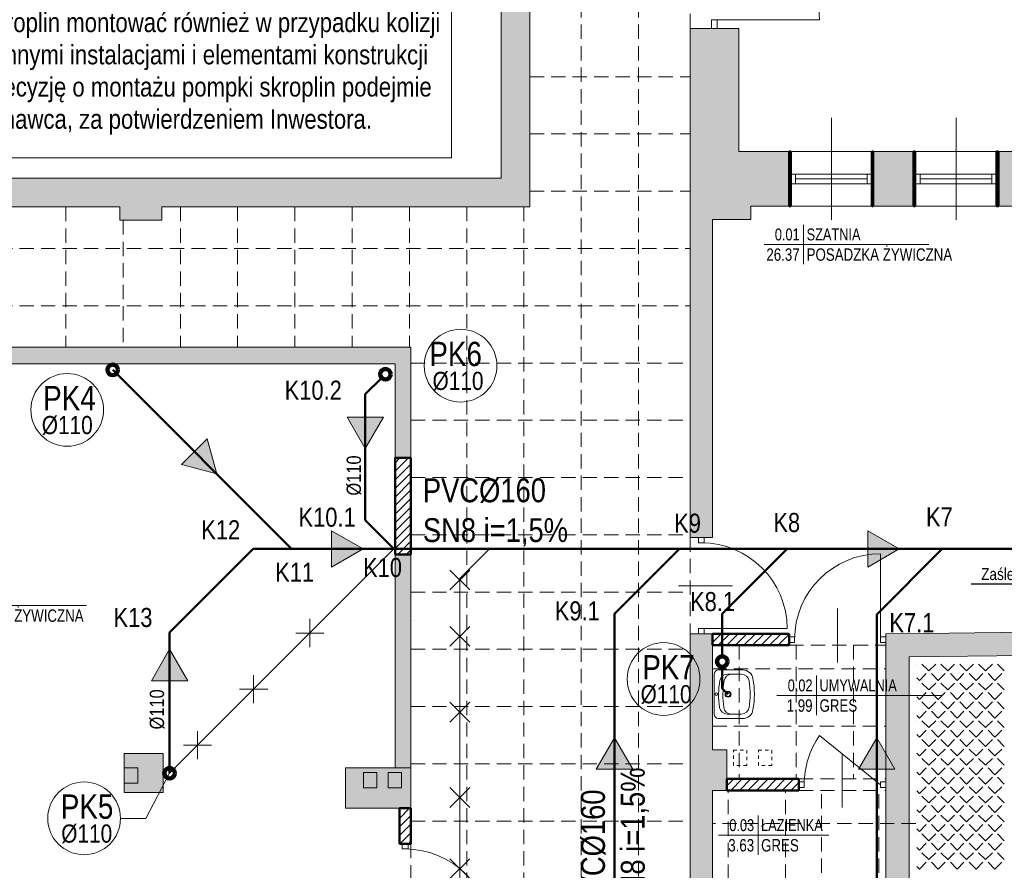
# Model space of a CAD drawing. Header units: millimetres. Extents: x -23540 to 53212, y -37964 to 41185.
# Tile 103 of 203: x -2940 to -1908, y -30545 to -29654. Entities that reach past the tile are written whole.
import ezdxf
from ezdxf import colors
from ezdxf.entities.mleader import LeaderData, LeaderLine
from ezdxf.enums import TextEntityAlignment as Align
from ezdxf.math import Vec2, Vec3

# ---------------------------------------------------------------- set-up
doc = ezdxf.new("R2010")
doc.units = ezdxf.units.MM
for name, pattern in [('0.5_0.5', [1, 0.5, -0.5]), ('DASHEDX2', [1.5, 1, -0.5]), ('DIVIDEX2', [2.5, 1, -0.5, 0, -0.5, 0, -0.5])]:
    doc.linetypes.add(name, pattern=pattern)
doc.layers.get('0').update_dxf_attribs({"lineweight": 18})
for name, color, linetype, lineweight in [('BA_KS_ist.', 34, 'Continuous', 50), ('BA_met', 7, 'Continuous', 18), ('Cienka', 7, 'Continuous', 18), ('MM_KS_OPISY', 7, 'Continuous', 9), ('mm_opisy_2_KS', 1, 'Continuous', 18), ('mm_sprężone', 7, 'Continuous', 50), ('mm_wentylacja_bloki', 7, 'Continuous', 18), ('PG_PRZERYWANE_ŚREDNIE', 1, 'DASHEDX2', 18), ('PG_WIDOKOWE_CIENKIE', 1, 'Continuous', 18), ('PG_ŚCIANY_DZIAŁOWE', 3, 'Continuous', 18), ('PG_ŚCIANY_SŁUPY', 4, 'Continuous', 18), ('Przekrojowa', 60, 'Continuous', 18), ('WYPOSAŻENIE GARAŻU', 253, 'Continuous', 5)]:
    doc.layers.add(name, color=color, linetype=linetype, lineweight=lineweight)
doc.styles.add('BIKTS', font='bikromsw.shx', dxfattribs={"width": 0.85})
doc.styles.add('ROMANS', font='bikromsw.shx', dxfattribs={"width": 0.8})
doc.styles.get("Standard").update_dxf_attribs({"font": 'arial.ttf'})

# ---------------------------------------------------------------- blocks, each defined once
blk = doc.blocks.new('bikmet')
blk.add_line((0, 1.65), (0, -1.65))
at = {"style": 'ROMANS', "width": 0.8}
blk.add_attdef('NRPOM', text='', height=1, dxfattribs=at).set_placement((-0.333, 0.333), align=Align.RIGHT)
blk.add_attdef('NWAPOM', (0.25, 0.333), '', height=1, dxfattribs=at)
blk.add_attdef('RAREA', text='', height=1.042, dxfattribs=at).set_placement((-0.333, -0.333), align=Align.TOP_RIGHT)
blk.add_attdef('PODLOGA', text='', height=1.042, dxfattribs=at).set_placement((0.25, -0.333), align=Align.TOP_LEFT)
blk = doc.blocks.new('jamb')
blk.add_lwpolyline([(-0.5, -0.5), (-0.5, 0.5), (0.5, 0.5), (0.5, -0.5)], close=True)
blk = doc.blocks.new('ksstrz')
at = {"layer": 'mm_sprężone', "linetype": 'DIVIDEX2', "lineweight": 30}
h = blk.add_hatch(color=256, dxfattribs=at)
h.dxf.hatch_style = 1
h.paths.add_polyline_path([(28045.5, -44864.49), (28060.5, -44838.51), (28030.5, -44838.51)])
at = {"layer": 'mm_wentylacja_bloki'}
for p, q in [((28030.5, -44838.51), (28045.5, -44864.49)), ((28060.5, -44838.51), (28030.5, -44838.51)), ((28045.5, -44864.49), (28060.5, -44838.51))]:
    blk.add_line(p, q, dxfattribs=at)

msp = doc.modelspace()

# ---------------------------------------------------------------- hatches: boundary and pattern name
at = {"layer": 'PG_ŚCIANY_DZIAŁOWE', "true_color": 0x636466, "transparency": 33554610}
h = msp.add_hatch(color=251, dxfattribs=at)
h.dxf.hatch_style = 1
h.paths.add_polyline_path([(-2405.4, -29480.8), (-2373.4, -29480.8), (-2373.4, -29432.8), (-2405.4, -29432.8), (-2405.4, -29388.8), (-2237.4, -29388.8), (-2237.4, -29403.6), (-2186.4, -29403.6), (-2186.4, -29358.8), (-2435.4, -29358.8), (-2435.4, -29819.8), (-3525.9, -29819.8), (-3525.9, -29849.8), (-3433.9, -29849.8), (-3433.9, -29863.8), (-3390.9, -29863.8), (-3390.9, -29849.8), (-2834.9, -29849.8), (-2834.9, -29863.8), (-2790.9, -29863.8), (-2790.9, -29849.8), (-2405.4, -29849.8)])
h = msp.add_hatch(color=251, dxfattribs=at)
h.dxf.hatch_style = 1
h.paths.add_polyline_path([(-2230.7, -30291.6), (-2225.7, -30291.6), (-2225.7, -30297.1), (-2230.7, -30297.1)])
h.paths.add_polyline_path([(-2237.4, -30196.1), (-2213.9, -30196.1), (-2213.9, -29863.1), (-2173.9, -29863.1), (-2173.9, -29849.1), (-2133.4, -29849.1), (-2133.4, -29791.8), (-2186.4, -29791.8), (-2186.4, -29662.8), (-2237.4, -29662.8)])
h.paths.add_polyline_path([(-2213.9, -30297.1), (-2225.7, -30297.1), (-2225.7, -30291.6), (-2230.7, -30291.6), (-2230.7, -30297.1), (-2237.4, -30297.1), (-2237.4, -31250.8), (-2042.3, -31250.8), (-2042.3, -31290.6), (-2022.4, -31290.6), (-2022.4, -31473.8), (-1737.4, -31473.8), (-1737.4, -31458.8), (-2007.4, -31458.8), (-2007.4, -31250.8), (-1619.4, -31250.8), (-1619.4, -31473.8), (-1580.4, -31473.8), (-1580.4, -31476.8), (-1450.4, -31476.8), (-1411.4, -31476.8), (-1374.5, -31446.8), (-1568.9, -31446.8), (-1568.9, -31225.8), (-2213.9, -31225.8), (-2213.9, -30665.1), (-2032.4, -30665.1), (-2032.4, -30643.6), (-2213.9, -30643.6), (-2213.9, -30461.1), (-2198.9, -30461.1), (-2198.9, -30418.6), (-2213.9, -30418.6)])
h = msp.add_hatch(color=251, dxfattribs=at)
h.dxf.hatch_style = 1
h.paths.add_polyline_path([(-2003.4, -29791.8), (-2045.4, -29791.8), (-2045.4, -29849.1), (-2003.4, -29849.1)])
h = msp.add_hatch(color=251, dxfattribs=at)
h.dxf.hatch_style = 1
h.paths.add_polyline_path([(-1872.4, -29791.8), (-1914.4, -29791.8), (-1914.4, -29849.1), (-1872.4, -29849.1)])
h = msp.add_hatch(color=251, dxfattribs=at)
h.dxf.hatch_style = 1
h.paths.add_polyline_path([(-3389.4, -30014.3), (-2546.4, -30014.3), (-2546.4, -30112.8), (-2529.9, -30112.8), (-2529.9, -29996.8), (-3492.9, -29996.8), (-3492.9, -30014.3), (-3462.4, -30014.3), (-3455.4, -30524.3), (-3389.4, -30524.3)])
h = msp.add_hatch(color=251, dxfattribs=at)
h.dxf.hatch_style = 1
h.paths.add_polyline_path([(-2529.9, -30213.8), (-2546.4, -30213.8), (-2546.4, -30321.8), (-2546.4, -30437.3), (-2529.9, -30437.3), (-2529.9, -30316.8)])
h = msp.add_hatch(color=251, dxfattribs=at)
h.dxf.hatch_style = 1
h.paths.add_polyline_path([(-1568.9, -30291.5), (-1568.9, -30283.8), (-1619.9, -30283.8), (-1619.9, -30292.1), (-1872.9, -30295.2), (-1992.9, -30296.6), (-2032.4, -30297.1), (-2032.4, -30643.6), (-2032.4, -30665.1), (-2007.9, -30665.1), (-2007.9, -30321.3), (-1872.9, -30319.7), (-1568.9, -30316)])
h = msp.add_hatch(color=251, dxfattribs=at)
h.dxf.hatch_style = 1
h.paths.add_polyline_path([(-2830.4, -30463.3), (-2789.4, -30463.3), (-2789.4, -30422.3), (-2830.4, -30422.3)])
h = msp.add_hatch(color=251, dxfattribs=at)
h.dxf.hatch_style = 1
h.paths.add_polyline_path([(-2529.9, -30437.3), (-2546.4, -30437.3), (-2598.4, -30437.3), (-2598.4, -30462.8), (-2598.4, -30479.8), (-2549.9, -30479.8), (-2541.9, -30479.8), (-2529.9, -30479.8), (-2529.9, -30467.8)])

# ---------------------------------------------------------------- linework, layer by layer
at = {"color": 251, "lineweight": 20, "true_color": 0x636466}
for p, q in [((-2435.4, -29358.8), (-2435.4, -29819.8)), ((-2405.4, -29480.8), (-2405.4, -29849.8)), ((-2237.4, -29662.8), (-2237.4, -30196.1)), ((-2186.4, -29662.8), (-2237.4, -29662.8)), ((-2186.4, -29791.8), (-2186.4, -29662.8)), ((-2089.2, -29756.4), (-2089.2, -29863.3)), ((-1958.7, -29756.4), (-1958.7, -29863.3)), ((-2133.4, -29849.1), (-2133.4, -29791.8)), ((-2045.4, -29849.1), (-2045.4, -29791.8)), ((-2003.4, -29849.1), (-2003.4, -29791.8)), ((-1914.4, -29849.1), (-1914.4, -29791.8)), ((-3525.9, -29819.8), (-2435.4, -29819.8)), ((-2834.9, -29849.8), (-3390.9, -29849.8)), ((-2405.4, -29849.8), (-2790.9, -29849.8)), ((-1645.9, -29849.1), (-2173.9, -29849.1)), ((-2173.9, -29863.1), (-2173.9, -29849.1)), ((-2213.9, -29863.1), (-2173.9, -29863.1)), ((-2790.9, -29863.8), (-2834.9, -29863.8)), ((-2527.3, -30283.3), (-2527.3, -30283.3)), ((-2526.5, -30283.1), (-2526.5, -30283.1)), ((-1992.9, -30296.6), (-2032.4, -30297.1)), ((-1992.9, -30296.6), (-1872.9, -30295.2)), ((-2237.4, -30297.1), (-2237.4, -31250.8)), ((-1872.9, -30319.7), (-2007.9, -30321.3)), ((-2123.4, -30461.1), (-2123.4, -30449.1)), ((-2032.4, -30461.1), (-2032.4, -30449.1)), ((-2598.4, -30479.8), (-2541.9, -30479.8))]:
    msp.add_line(p, q, dxfattribs=at)
at = {"color": 251, "true_color": 0x636466}
for p, q in [((-2208.9, -29653.8), (-2214.9, -29653.8)), ((-2214.9, -29653.8), (-2214.9, -29662.8)), ((-2208.9, -29662.8), (-2208.9, -29653.8)), ((-2214.9, -29662.8), (-2208.9, -29662.8)), ((-2046.9, -29815.5), (-2131.9, -29815.5)), ((-2131.9, -29815.5), (-2131.9, -29825.5)), ((-2126.9, -29815.5), (-2126.9, -29825.5)), ((-2051.9, -29820.5), (-2126.9, -29820.5)), ((-2051.9, -29815.5), (-2051.9, -29825.5)), ((-2046.9, -29815.5), (-2046.9, -29825.5)), ((-1916.4, -29815.5), (-2001.4, -29815.5)), ((-2001.4, -29815.5), (-2001.4, -29825.5)), ((-1996.4, -29815.5), (-1996.4, -29825.5)), ((-1921.4, -29820.5), (-1996.4, -29820.5)), ((-1921.4, -29815.5), (-1921.4, -29825.5)), ((-1916.4, -29815.5), (-1916.4, -29825.5)), ((-2046.9, -29825.5), (-2131.9, -29825.5)), ((-1916.4, -29825.5), (-2001.4, -29825.5)), ((-2834.9, -29863.8), (-2834.9, -29849.8)), ((-2790.9, -29863.8), (-2790.9, -29849.8)), ((-2529.9, -29996.8), (-3492.9, -29996.8)), ((-2529.9, -30112.8), (-2529.9, -29996.8)), ((-3389.4, -30014.3), (-2546.4, -30014.3)), ((-2546.4, -30014.3), (-2546.4, -30112.8)), ((-2546.4, -30112.8), (-2529.9, -30112.8)), ((-2222.7, -30196.1), (-2228.7, -30196.1)), ((-2228.7, -30196.1), (-2228.7, -30201.6)), ((-2228.7, -30201.6), (-2222.7, -30201.6)), ((-2222.7, -30201.6), (-2222.7, -30196.1)), ((-2546.4, -30213.8), (-2546.4, -30437.3)), ((-2546.4, -30213.8), (-2529.9, -30213.8)), ((-2529.9, -30437.3), (-2529.9, -30213.8)), ((-2222.7, -30291.6), (-2228.7, -30291.6)), ((-2228.7, -30291.6), (-2228.7, -30297.1)), ((-2222.7, -30297.1), (-2222.7, -30291.6)), ((-2228.7, -30297.1), (-2222.7, -30297.1)), ((-2133.4, -30300.1), (-2133.4, -30306.1)), ((-2127.9, -30300.1), (-2133.4, -30300.1)), ((-2133.4, -30306.1), (-2127.9, -30306.1)), ((-2127.9, -30306.1), (-2127.9, -30300.1)), ((-2037.9, -30300.1), (-2037.9, -30306.1)), ((-2032.4, -30300.1), (-2037.9, -30300.1)), ((-2037.9, -30306.1), (-2032.4, -30306.1)), ((-2032.4, -30306.1), (-2032.4, -30300.1)), ((-2830.4, -30422.3), (-2789.4, -30422.3)), ((-2830.4, -30422.3), (-2830.4, -30463.3)), ((-2789.4, -30422.3), (-2789.4, -30463.3)), ((-2529.9, -30437.3), (-2598.4, -30437.3)), ((-2598.4, -30437.3), (-2598.4, -30479.8)), ((-2529.9, -30479.8), (-2529.9, -30437.3)), ((-2123.4, -30458.1), (-2123.4, -30452.1)), ((-2123.4, -30452.1), (-2117.9, -30452.1)), ((-2117.9, -30458.1), (-2123.4, -30458.1)), ((-2117.9, -30452.1), (-2117.9, -30458.1)), ((-2830.4, -30463.3), (-2789.4, -30463.3)), ((-2541.9, -30479.8), (-2529.9, -30479.8)), ((-2532.9, -30517), (-2538.9, -30517)), ((-2538.9, -30517), (-2538.9, -30522.5)), ((-2538.9, -30522.5), (-2532.9, -30522.5)), ((-2532.9, -30522.5), (-2532.9, -30517))]:
    msp.add_line(p, q, dxfattribs=at)
at = {"color": 251, "true_color": 0x636466, "extrusion": (0, 0, -1)}
for p, q in [((-2211.9, -29653.8), (-2101.9, -29653.8)), ((-2037.9, -30303.1), (-2037.9, -30213.1)), ((-2193.1, -30246.6), (-2249.6, -30246.6)), ((-2082.9, -30270.5), (-2082.9, -30327)), ((-2225.7, -30291.6), (-2135.7, -30291.6)), ((-2037.9, -30455.1), (-2101.7, -30403.5)), ((-2077.9, -30422.5), (-2077.9, -30479))]:
    msp.add_line(p, q, dxfattribs=at)
at = {"color": 251, "linetype": 'Continuous', "lineweight": 20, "true_color": 0x636466}
for p, q in [((-1999.8, -30328.9), (-1999.8, -30328.9)), ((-1987.2, -30336), (-1994.4, -30328.9)), ((-1987.2, -30336), (-1980, -30328.9)), ((-1967.4, -30336), (-1974.6, -30328.9)), ((-1967.4, -30336), (-1960.3, -30328.9)), ((-1947.7, -30336), (-1954.9, -30328.9)), ((-1947.7, -30336), (-1940.5, -30328.9)), ((-1927.9, -30336), (-1935.1, -30328.9)), ((-1927.9, -30336), (-1920.7, -30328.9)), ((-1908.2, -30336), (-1915.3, -30328.9)), ((-1997.1, -30345.9), (-1999.8, -30343.2)), ((-1997.1, -30345.9), (-1989.9, -30338.7)), ((-1977.3, -30345.9), (-1984.5, -30338.7)), ((-1977.3, -30345.9), (-1970.1, -30338.7)), ((-1957.6, -30345.9), (-1964.7, -30338.7)), ((-1957.6, -30345.9), (-1950.4, -30338.7)), ((-1937.8, -30345.9), (-1945, -30338.7)), ((-1937.8, -30345.9), (-1930.6, -30338.7)), ((-1918, -30345.9), (-1925.2, -30338.7)), ((-1918, -30345.9), (-1910.9, -30338.7)), ((-1999.8, -30348.6), (-1999.8, -30348.6)), ((-1997.1, -30365.7), (-1989.9, -30358.5)), ((-1987.2, -30355.8), (-1994.4, -30348.6)), ((-1987.2, -30355.8), (-1980, -30348.6)), ((-1977.3, -30365.7), (-1984.5, -30358.5)), ((-1977.3, -30365.7), (-1970.1, -30358.5)), ((-1967.4, -30355.8), (-1974.6, -30348.6)), ((-1967.4, -30355.8), (-1960.3, -30348.6)), ((-1957.6, -30365.7), (-1964.7, -30358.5)), ((-1957.6, -30365.7), (-1950.4, -30358.5)), ((-1947.7, -30355.8), (-1954.9, -30348.6)), ((-1947.7, -30355.8), (-1940.5, -30348.6)), ((-1937.8, -30365.7), (-1945, -30358.5)), ((-1937.8, -30365.7), (-1930.6, -30358.5)), ((-1927.9, -30355.8), (-1935.1, -30348.6)), ((-1927.9, -30355.8), (-1920.7, -30348.6)), ((-1918, -30365.7), (-1925.2, -30358.5)), ((-1918, -30365.7), (-1910.9, -30358.5)), ((-1908.2, -30355.8), (-1915.3, -30348.6)), ((-1997.1, -30365.7), (-1999.8, -30363)), ((-1999.8, -30368.4), (-1999.8, -30368.4)), ((-1987.2, -30375.6), (-1994.4, -30368.4)), ((-1987.2, -30375.6), (-1980, -30368.4)), ((-1967.4, -30375.6), (-1974.6, -30368.4)), ((-1967.4, -30375.6), (-1960.3, -30368.4)), ((-1947.7, -30375.6), (-1954.9, -30368.4)), ((-1947.7, -30375.6), (-1940.5, -30368.4)), ((-1927.9, -30375.6), (-1935.1, -30368.4)), ((-1927.9, -30375.6), (-1920.7, -30368.4)), ((-1908.2, -30375.6), (-1915.3, -30368.4)), ((-1997.1, -30385.4), (-1989.9, -30378.2)), ((-1977.3, -30385.4), (-1984.5, -30378.2)), ((-1977.3, -30385.4), (-1970.1, -30378.2)), ((-1957.6, -30385.4), (-1964.7, -30378.2)), ((-1957.6, -30385.4), (-1950.4, -30378.2)), ((-1937.8, -30385.4), (-1945, -30378.2)), ((-1937.8, -30385.4), (-1930.6, -30378.2)), ((-1918, -30385.4), (-1925.2, -30378.2)), ((-1918, -30385.4), (-1910.9, -30378.2)), ((-1997.1, -30385.4), (-1999.8, -30382.7)), ((-1999.8, -30388.2), (-1999.8, -30388.1)), ((-1987.2, -30395.3), (-1994.4, -30388.1)), ((-1987.2, -30395.3), (-1980, -30388.1)), ((-1967.4, -30395.3), (-1974.6, -30388.1)), ((-1967.4, -30395.3), (-1960.3, -30388.1)), ((-1947.7, -30395.3), (-1954.9, -30388.1)), ((-1947.7, -30395.3), (-1940.5, -30388.1)), ((-1927.9, -30395.3), (-1935.1, -30388.1)), ((-1927.9, -30395.3), (-1920.7, -30388.1)), ((-1908.2, -30395.3), (-1915.3, -30388.1)), ((-1997.1, -30405.2), (-1989.9, -30398)), ((-1977.3, -30405.2), (-1984.5, -30398)), ((-1977.3, -30405.2), (-1970.1, -30398)), ((-1957.6, -30405.2), (-1964.7, -30398)), ((-1957.6, -30405.2), (-1950.4, -30398)), ((-1937.8, -30405.2), (-1945, -30398)), ((-1937.8, -30405.2), (-1930.6, -30398)), ((-1918, -30405.2), (-1925.2, -30398)), ((-1918, -30405.2), (-1910.9, -30398)), ((-1997.1, -30405.2), (-1999.8, -30402.5)), ((-1999.8, -30407.9), (-1999.8, -30407.9)), ((-1987.2, -30415.1), (-1994.4, -30407.9)), ((-1987.2, -30415.1), (-1980, -30407.9)), ((-1967.4, -30415.1), (-1974.6, -30407.9)), ((-1967.4, -30415.1), (-1960.3, -30407.9)), ((-1947.7, -30415.1), (-1954.9, -30407.9)), ((-1947.7, -30415.1), (-1940.5, -30407.9)), ((-1927.9, -30415.1), (-1935.1, -30407.9)), ((-1927.9, -30415.1), (-1920.7, -30407.9)), ((-1908.2, -30415.1), (-1915.3, -30407.9)), ((-1997.1, -30424.9), (-1989.9, -30417.8)), ((-1977.3, -30424.9), (-1984.5, -30417.8)), ((-1977.3, -30424.9), (-1970.1, -30417.8)), ((-1957.6, -30424.9), (-1964.7, -30417.8)), ((-1957.6, -30424.9), (-1950.4, -30417.8)), ((-1937.8, -30424.9), (-1945, -30417.8)), ((-1937.8, -30424.9), (-1930.6, -30417.8)), ((-1918, -30424.9), (-1925.2, -30417.8)), ((-1918, -30424.9), (-1910.9, -30417.8)), ((-1997.1, -30424.9), (-1999.8, -30422.2)), ((-1999.8, -30427.7), (-1999.8, -30427.6)), ((-1987.2, -30434.8), (-1994.4, -30427.6)), ((-1987.2, -30434.8), (-1980, -30427.6)), ((-1967.4, -30434.8), (-1974.6, -30427.6)), ((-1967.4, -30434.8), (-1960.3, -30427.6)), ((-1947.7, -30434.8), (-1954.9, -30427.6)), ((-1947.7, -30434.8), (-1940.5, -30427.6)), ((-1927.9, -30434.8), (-1935.1, -30427.6)), ((-1927.9, -30434.8), (-1920.7, -30427.6)), ((-1908.2, -30434.8), (-1915.3, -30427.6)), ((-1997.1, -30444.7), (-1989.9, -30437.5)), ((-1977.3, -30444.7), (-1984.5, -30437.5)), ((-1977.3, -30444.7), (-1970.1, -30437.5)), ((-1957.6, -30444.7), (-1964.7, -30437.5)), ((-1957.6, -30444.7), (-1950.4, -30437.5)), ((-1937.8, -30444.7), (-1945, -30437.5)), ((-1937.8, -30444.7), (-1930.6, -30437.5)), ((-1918, -30444.7), (-1925.2, -30437.5)), ((-1918, -30444.7), (-1910.9, -30437.5)), ((-1997.1, -30444.7), (-1999.8, -30442)), ((-1999.8, -30447.4), (-1999.8, -30447.4)), ((-1987.2, -30454.6), (-1994.4, -30447.4)), ((-1987.2, -30454.6), (-1980, -30447.4)), ((-1967.4, -30454.6), (-1974.6, -30447.4)), ((-1967.4, -30454.6), (-1960.3, -30447.4)), ((-1947.7, -30454.6), (-1954.9, -30447.4)), ((-1947.7, -30454.6), (-1940.5, -30447.4)), ((-1927.9, -30454.6), (-1935.1, -30447.4)), ((-1927.9, -30454.6), (-1920.7, -30447.4)), ((-1908.2, -30454.6), (-1915.3, -30447.4)), ((-1997.1, -30464.5), (-1999.8, -30461.7)), ((-1997.1, -30464.5), (-1989.9, -30457.3)), ((-1977.3, -30464.5), (-1984.5, -30457.3)), ((-1977.3, -30464.5), (-1970.1, -30457.3)), ((-1957.6, -30464.5), (-1964.7, -30457.3)), ((-1957.6, -30464.5), (-1950.4, -30457.3)), ((-1937.8, -30464.5), (-1945, -30457.3)), ((-1937.8, -30464.5), (-1930.6, -30457.3)), ((-1918, -30464.5), (-1925.2, -30457.3)), ((-1918, -30464.5), (-1910.9, -30457.3)), ((-1999.8, -30467.2), (-1999.8, -30467.2)), ((-1987.2, -30474.3), (-1994.4, -30467.2)), ((-1987.2, -30474.3), (-1980, -30467.2)), ((-1967.4, -30474.3), (-1974.6, -30467.2)), ((-1967.4, -30474.3), (-1960.3, -30467.2)), ((-1947.7, -30474.3), (-1954.9, -30467.2)), ((-1947.7, -30474.3), (-1940.5, -30467.2)), ((-1927.9, -30474.3), (-1935.1, -30467.2)), ((-1927.9, -30474.3), (-1920.7, -30467.2)), ((-1908.2, -30474.3), (-1915.3, -30467.2)), ((-1997.1, -30484.2), (-1999.8, -30481.5)), ((-1997.1, -30484.2), (-1989.9, -30477)), ((-1977.3, -30484.2), (-1984.5, -30477)), ((-1977.3, -30484.2), (-1970.1, -30477)), ((-1957.6, -30484.2), (-1964.7, -30477)), ((-1957.6, -30484.2), (-1950.4, -30477)), ((-1937.8, -30484.2), (-1945, -30477)), ((-1937.8, -30484.2), (-1930.6, -30477)), ((-1918, -30484.2), (-1925.2, -30477)), ((-1918, -30484.2), (-1910.9, -30477)), ((-1999.8, -30486.9), (-1999.8, -30486.9)), ((-1987.2, -30494.1), (-1994.4, -30486.9)), ((-1987.2, -30494.1), (-1980, -30486.9)), ((-1967.4, -30494.1), (-1974.6, -30486.9)), ((-1967.4, -30494.1), (-1960.3, -30486.9)), ((-1947.7, -30494.1), (-1954.9, -30486.9)), ((-1947.7, -30494.1), (-1940.5, -30486.9)), ((-1927.9, -30494.1), (-1935.1, -30486.9)), ((-1927.9, -30494.1), (-1920.7, -30486.9)), ((-1908.2, -30494.1), (-1915.3, -30486.9)), ((-1997.1, -30504), (-1999.8, -30501.3)), ((-1997.1, -30504), (-1989.9, -30496.8)), ((-1977.3, -30504), (-1984.5, -30496.8)), ((-1977.3, -30504), (-1970.1, -30496.8)), ((-1957.6, -30504), (-1964.7, -30496.8)), ((-1957.6, -30504), (-1950.4, -30496.8)), ((-1937.8, -30504), (-1945, -30496.8)), ((-1937.8, -30504), (-1930.6, -30496.8)), ((-1918, -30504), (-1925.2, -30496.8)), ((-1918, -30504), (-1910.9, -30496.8)), ((-1999.8, -30506.7), (-1999.8, -30506.7)), ((-1987.2, -30513.8), (-1994.4, -30506.7)), ((-1987.2, -30513.8), (-1980, -30506.7)), ((-1967.4, -30513.8), (-1974.6, -30506.7)), ((-1967.4, -30513.8), (-1960.3, -30506.7)), ((-1947.7, -30513.8), (-1954.9, -30506.7)), ((-1947.7, -30513.8), (-1940.5, -30506.7)), ((-1927.9, -30513.8), (-1935.1, -30506.7)), ((-1927.9, -30513.8), (-1920.7, -30506.7)), ((-1908.2, -30513.8), (-1915.3, -30506.7)), ((-1997.1, -30523.7), (-1999.8, -30521)), ((-1997.1, -30523.7), (-1989.9, -30516.5)), ((-1977.3, -30523.7), (-1984.5, -30516.5)), ((-1977.3, -30523.7), (-1970.1, -30516.5)), ((-1957.6, -30523.7), (-1964.7, -30516.5)), ((-1957.6, -30523.7), (-1950.4, -30516.5)), ((-1937.8, -30523.7), (-1945, -30516.5)), ((-1937.8, -30523.7), (-1930.6, -30516.5)), ((-1918, -30523.7), (-1925.2, -30516.5)), ((-1918, -30523.7), (-1910.9, -30516.5)), ((-1999.8, -30526.4), (-1999.8, -30526.4)), ((-1987.2, -30533.6), (-1994.4, -30526.4)), ((-1987.2, -30533.6), (-1980, -30526.4)), ((-1967.4, -30533.6), (-1974.6, -30526.4)), ((-1967.4, -30533.6), (-1960.3, -30526.4)), ((-1947.7, -30533.6), (-1954.9, -30526.4)), ((-1947.7, -30533.6), (-1940.5, -30526.4)), ((-1927.9, -30533.6), (-1935.1, -30526.4)), ((-1927.9, -30533.6), (-1920.7, -30526.4)), ((-1908.2, -30533.6), (-1915.3, -30526.4)), ((-1997.1, -30543.5), (-1999.8, -30540.8)), ((-1997.1, -30543.5), (-1989.9, -30536.3)), ((-1977.3, -30543.5), (-1984.5, -30536.3)), ((-1977.3, -30543.5), (-1970.1, -30536.3)), ((-1957.6, -30543.5), (-1964.7, -30536.3)), ((-1957.6, -30543.5), (-1950.4, -30536.3)), ((-1937.8, -30543.5), (-1945, -30536.3)), ((-1937.8, -30543.5), (-1930.6, -30536.3)), ((-1918, -30543.5), (-1925.2, -30536.3)), ((-1918, -30543.5), (-1910.9, -30536.3))]:
    msp.add_line(p, q, dxfattribs=at)
at = {"color": 251, "true_color": 0x636466}
msp.add_arc((-2211.9, -29653.8), 110, 0, 90, dxfattribs=at)
at = {"color": 251, "true_color": 0x636466, "extrusion": (0, 0, -1)}
for centre, start, end in [((2225.7, -30291.6), 90, 180), ((2037.9, -30303.1), 0, 90), ((2027.9, -30455.1), 0, 34.9595), ((2535.9, -30612.5), 90, 180)]:
    msp.add_arc(centre, 90, start, end, dxfattribs=at)
at = {"layer": 'BA_KS_ist.', "linetype": 'Continuous', "ltscale": 25}
for p, q in [((-2560.4, -30028.9), (-2577.7, -30046.1)), ((-2577.7, -30046.1), (-2577.7, -30178)), ((-2547.6, -30208), (-2577.7, -30178)), ((-2782.7, -30295.8), (-2695, -30208)), ((-2654.8, -30208), (-2695, -30208)), ((-2316.6, -30276.1), (-2248.6, -30208)), ((-2203.7, -30276.1), (-2135.7, -30208)), ((-2041.8, -30276.7), (-1973.1, -30208)), ((-2316.6, -31258.2), (-2316.6, -30276.1)), ((-2203.7, -30320.6), (-2203.7, -30276.1)), ((-2041.8, -30633.2), (-2041.8, -30276.7)), ((-2782.7, -30443.1), (-2782.7, -30295.8))]:
    msp.add_line(p, q, dxfattribs=at)
at = {"layer": 'BA_KS_ist.', "color": 30, "linetype": 'Continuous', "ltscale": 25}
for p, q in [((-2203.7, -30331.6), (-2203.7, -30354.2)), ((-2203.7, -30354.2), (-2197.6, -30360.3))]:
    msp.add_line(p, q, dxfattribs=at)
at = {"layer": 'BA_KS_ist.', "linetype": 'Continuous', "ltscale": 25}
msp.add_lwpolyline([(-2842.3, -30020.5), (-2654.8, -30208), (-1469.5, -30208)], dxfattribs=at)
at = {"layer": 'BA_KS_ist.', "color": 51, "linetype": 'Continuous', "lineweight": 140, "ltscale": 25, "true_color": 0xf7f281}
for centre in [(-2842.3, -30020.5), (-2556.5, -30025), (-2203.7, -30326.1), (-2782.7, -30443.1)]:
    msp.add_circle(centre, 5.5, dxfattribs=at)
at = {"layer": 'BA_met', "color": 251, "true_color": 0x636466}
for p, q in [((-2159.8, -29889), (-1987.4, -29889)), ((-3069.8, -30267.3), (-2869.6, -30267.3)), ((-2146.4, -30361.5), (-1973.9, -30361.5)), ((-2207.5, -30507.9), (-2092.1, -30507.9))]:
    msp.add_line(p, q, dxfattribs=at)
at = {"layer": 'Cienka', "color": 251, "true_color": 0x636466}
for p, q in [((-2213.9, -30196.1), (-2237.4, -30196.1)), ((-2213.9, -30297.1), (-2237.4, -30297.1)), ((-2032.4, -30297.1), (-2032.4, -30309.1)), ((-2213.9, -30309.1), (-2213.9, -30418.6)), ((-2032.4, -30418.6), (-2032.4, -30430.6))]:
    msp.add_line(p, q, dxfattribs=at)
at = {"layer": 'MM_KS_OPISY'}
for p, q in [((-2807.7, -30490.4), (-2782.7, -30443.1)), ((-2834.1, -30490.4), (-2807.7, -30490.4))]:
    msp.add_line(p, q, dxfattribs=at)
for centre in [(-2477.8, -30016.1), (-2889.9, -30062.4), (-2265.1, -30344.4), (-2872.2, -30490.4)]:
    msp.add_circle(centre, 38.1, dxfattribs=at)
at = {"layer": 'mm_wentylacja_bloki'}
msp.add_lwpolyline([(-2487.4, -29019.2), (-2487.4, -29798.2), (-3171.2, -29798.2), (-3171.2, -29019.2)], dxfattribs=at)
at = {"layer": 'PG_PRZERYWANE_ŚREDNIE', "color": 251, "lineweight": 15, "ltscale": 15, "true_color": 0x636466}
for p, q in [((-2351.4, -29388.8), (-2351.4, -32018.8)), ((-2291.4, -29388.8), (-2291.4, -31990)), ((-2237.4, -29534.8), (-2237.4, -29662.8)), ((-2405.4, -29713.3), (-2237.4, -29713.3)), ((-2405.4, -29773.3), (-2237.4, -29773.3)), ((-2405.4, -29833.3), (-2237.4, -29833.3)), ((-2891.4, -29849.8), (-2891.4, -29996.8)), ((-2771.4, -29849.8), (-2771.4, -29996.8)), ((-2711.4, -29849.8), (-2711.4, -29996.8)), ((-2651.4, -29849.8), (-2651.4, -29996.8)), ((-2591.4, -29849.8), (-2591.4, -29996.8)), ((-2531.4, -29849.8), (-2531.4, -29996.8)), ((-2471.4, -29849.8), (-2471.4, -30628.8)), ((-2411.4, -29849.8), (-2411.4, -30628.8)), ((-2831.4, -29863.8), (-2831.4, -29996.8)), ((-3659.9, -29893.3), (-2237.4, -29893.3)), ((-3659.9, -29953.3), (-2237.4, -29953.3)), ((-2529.9, -30013.3), (-2237.4, -30013.3)), ((-2529.9, -30073.3), (-2237.4, -30073.3)), ((-2529.9, -30112.8), (-2529.9, -30213.8)), ((-2529.9, -30133.3), (-2237.4, -30133.3)), ((-2529.9, -30193.3), (-2237.4, -30193.3)), ((-2237.4, -30196.1), (-2237.4, -30297.1)), ((-2529.9, -30253.3), (-2237.4, -30253.3)), ((-2529.9, -30313.3), (-2237.4, -30313.3)), ((-2186.1, -30309.1), (-2186.1, -30449.1)), ((-2133.4, -30309.1), (-2032.4, -30309.1)), ((-2126.1, -30309.1), (-2126.1, -30449.1)), ((-2066.1, -30309.1), (-2066.1, -30449.1)), ((-2213.9, -30333.8), (-2032.4, -30333.8)), ((-2529.9, -30373.3), (-2237.4, -30373.3)), ((-2213.9, -30393.8), (-2032.4, -30393.8)), ((-2529.9, -30433.3), (-2237.4, -30433.3)), ((-2123.4, -30449.1), (-2032.4, -30449.1)), ((-2123.4, -30461.1), (-2032.4, -30461.1)), ((-2197.4, -30643.6), (-2197.4, -30462.1)), ((-2137.4, -30643.6), (-2137.4, -30462.1)), ((-2099.6, -30615.1), (-2099.6, -30462.1)), ((-2039.6, -30615.1), (-2039.6, -30462.1)), ((-2529.9, -30493.3), (-2237.4, -30493.3)), ((-2120.9, -30495.8), (-2213.9, -30495.8)), ((-2000.9, -30495.8), (-2112.9, -30495.8)), ((-2529.9, -30517), (-2529.9, -30618)), ((-2529.9, -30517), (-2529.9, -30618))]:
    msp.add_line(p, q, dxfattribs=at)
at = {"layer": 'PG_WIDOKOWE_CIENKIE', "color": 251, "lineweight": 50, "true_color": 0x636466}
for p, q in [((-2131.9, -29791.8), (-2133.4, -29791.8)), ((-2133.4, -29791.8), (-2133.4, -29849.1)), ((-2131.9, -29849.1), (-2131.9, -29791.8)), ((-2045.4, -29791.8), (-2046.9, -29791.8)), ((-2046.9, -29791.8), (-2046.9, -29849.1)), ((-2045.4, -29849.1), (-2045.4, -29791.8)), ((-2001.4, -29791.8), (-2003.4, -29791.8)), ((-2003.4, -29791.8), (-2003.4, -29849.1)), ((-2001.4, -29849.1), (-2001.4, -29791.8)), ((-1914.4, -29791.8), (-1916.4, -29791.8)), ((-1916.4, -29791.8), (-1916.4, -29849.1)), ((-1914.4, -29849.1), (-1914.4, -29791.8)), ((-2133.4, -29849.1), (-2131.9, -29849.1)), ((-2046.9, -29849.1), (-2045.4, -29849.1)), ((-2003.4, -29849.1), (-2001.4, -29849.1)), ((-1916.4, -29849.1), (-1914.4, -29849.1)), ((-2546.4, -30112.8), (-2529.9, -30112.8)), ((-2546.4, -30213.8), (-2546.4, -30112.8)), ((-2529.9, -30112.8), (-2529.9, -30213.8)), ((-2529.9, -30213.8), (-2546.4, -30213.8)), ((-2133.4, -30297.1), (-2213.9, -30297.1)), ((-2213.9, -30297.1), (-2213.9, -30297.1)), ((-2213.9, -30297.1), (-2133.4, -30297.1)), ((-2213.9, -30297.1), (-2133.4, -30297.1)), ((-2213.9, -30309.1), (-2213.9, -30297.1)), ((-2133.4, -30309.1), (-2133.4, -30297.1)), ((-2133.4, -30297.1), (-2133.4, -30297.1)), ((-2133.4, -30297.1), (-2133.4, -30309.1)), ((-2133.4, -30309.1), (-2213.9, -30309.1)), ((-2213.9, -30309.1), (-2213.9, -30309.1)), ((-2213.9, -30309.1), (-2133.4, -30309.1)), ((-2133.4, -30309.1), (-2213.9, -30309.1)), ((-2133.4, -30309.1), (-2133.4, -30309.1)), ((-2198.9, -30449.1), (-2123.4, -30449.1)), ((-2198.9, -30461.1), (-2198.9, -30449.1)), ((-2123.4, -30449.1), (-2123.4, -30461.1)), ((-2123.4, -30449.1), (-2123.4, -30461.1)), ((-2198.9, -30461.1), (-2123.4, -30461.1)), ((-2123.4, -30461.1), (-2198.9, -30461.1)), ((-2541.9, -30479.8), (-2541.9, -30517)), ((-2541.9, -30517), (-2541.9, -30479.8)), ((-2541.9, -30479.8), (-2529.9, -30479.8)), ((-2529.9, -30479.8), (-2529.9, -30517)), ((-2529.9, -30479.8), (-2529.9, -30517)), ((-2541.9, -30517), (-2529.9, -30517))]:
    msp.add_line(p, q, dxfattribs=at)
at = {"layer": 'PG_WIDOKOWE_CIENKIE', "color": 251, "linetype": 'Continuous', "lineweight": 18, "true_color": 0x636466}
for p, q in [((-2546.4, -30117.8), (-2541.4, -30112.8)), ((-2546.4, -30126.8), (-2532.5, -30112.8)), ((-2546.4, -30135.8), (-2529.9, -30119.3)), ((-2546.4, -30144.7), (-2529.9, -30128.2)), ((-2546.4, -30153.7), (-2529.9, -30137.2)), ((-2546.4, -30162.7), (-2529.9, -30146.2)), ((-2546.4, -30171.7), (-2529.9, -30155.2)), ((-2546.4, -30180.7), (-2529.9, -30164.2)), ((-2546.4, -30189.6), (-2529.9, -30173.1)), ((-2546.4, -30198.6), (-2529.9, -30182.1)), ((-2546.4, -30207.6), (-2529.9, -30191.1)), ((-2543.7, -30213.8), (-2529.9, -30200.1)), ((-2534.7, -30213.8), (-2529.9, -30209.1)), ((-2213.9, -30297.2), (-2213.8, -30297.1)), ((-2213.9, -30306.2), (-2204.8, -30297.1)), ((-2207.9, -30309.1), (-2195.9, -30297.1)), ((-2198.9, -30309.1), (-2186.9, -30297.1)), ((-2189.9, -30309.1), (-2177.9, -30297.1)), ((-2180.9, -30309.1), (-2168.9, -30297.1)), ((-2171.9, -30309.1), (-2159.9, -30297.1)), ((-2163, -30309.1), (-2151, -30297.1)), ((-2154, -30309.1), (-2142, -30297.1)), ((-2145, -30309.1), (-2133.4, -30297.5)), ((-2136, -30309.1), (-2133.4, -30306.5)), ((-2198.9, -30456.4), (-2191.6, -30449.1)), ((-2194.7, -30461.1), (-2182.7, -30449.1)), ((-2185.7, -30461.1), (-2173.7, -30449.1)), ((-2176.7, -30461.1), (-2164.7, -30449.1)), ((-2167.7, -30461.1), (-2155.7, -30449.1)), ((-2158.7, -30461.1), (-2146.7, -30449.1)), ((-2149.8, -30461.1), (-2137.8, -30449.1)), ((-2140.8, -30461.1), (-2128.8, -30449.1)), ((-2131.8, -30461.1), (-2123.4, -30452.7)), ((-2541.9, -30481.5), (-2540.3, -30479.8)), ((-2541.9, -30490.5), (-2531.3, -30479.8)), ((-2541.9, -30499.4), (-2529.9, -30487.4)), ((-2541.9, -30508.4), (-2529.9, -30496.4)), ((-2541.5, -30517), (-2529.9, -30505.4)), ((-2532.5, -30517), (-2529.9, -30514.4))]:
    msp.add_line(p, q, dxfattribs=at)
at = {"layer": 'PG_WIDOKOWE_CIENKIE', "color": 251, "lineweight": 18, "true_color": 0x636466}
for p, q in [((-2182.2, -30334.9), (-2207.6, -30334.9)), ((-2212.2, -30339.4), (-2212.2, -30381.2)), ((-2198, -30339.3), (-2192.6, -30339.4)), ((-2194.9, -30339.4), (-2194.9, -30339.5)), ((-2183.7, -30339.4), (-2193.1, -30339.4)), ((-2182.2, -30385.8), (-2207.6, -30385.8)), ((-2198.6, -30381.1), (-2193.3, -30381.2)), ((-2194.9, -30381.1), (-2194.9, -30381.2)), ((-2194.1, -30381.2), (-2183.7, -30381.3)), ((-2193.1, -30381.2), (-2193.1, -30381.2)), ((-2187.7, -30381.2), (-2190.4, -30381.2)), ((-2190.4, -30381.2), (-2190.4, -30381.2)), ((-2190.4, -30381.2), (-2190.4, -30381.2)), ((-2189.6, -30381.2), (-2189.6, -30381.3)), ((-2188.6, -30381.2), (-2188.6, -30381.2))]:
    msp.add_line(p, q, dxfattribs=at)
at = {"layer": 'PG_WIDOKOWE_CIENKIE', "color": 251, "linetype": '0.5_0.5', "ltscale": 7, "true_color": 0x636466}
for p, q in [((-2191.8, -30419.1), (-2177.8, -30419.1)), ((-2191.8, -30435.1), (-2191.8, -30419.1)), ((-2177.8, -30419.1), (-2177.8, -30435.1)), ((-2165.8, -30419.1), (-2151.8, -30419.1)), ((-2165.8, -30435.1), (-2165.8, -30419.1)), ((-2151.8, -30419.1), (-2151.8, -30435.1)), ((-2177.8, -30435.1), (-2191.8, -30435.1)), ((-2151.8, -30435.1), (-2165.8, -30435.1))]:
    msp.add_line(p, q, dxfattribs=at)
at = {"layer": 'PG_WIDOKOWE_CIENKIE', "color": 251, "true_color": 0x636466}
for p, q in [((-2830.1, -30437.5), (-2816.1, -30437.5)), ((-2830.1, -30453.5), (-2830.1, -30437.5)), ((-2816.1, -30437.5), (-2816.1, -30453.5)), ((-2579.6, -30442.4), (-2565.6, -30442.4)), ((-2579.6, -30458.4), (-2579.6, -30442.4)), ((-2565.6, -30442.4), (-2565.6, -30458.4)), ((-2553.6, -30442.4), (-2539.6, -30442.4)), ((-2553.6, -30458.4), (-2553.6, -30442.4)), ((-2539.6, -30442.4), (-2539.6, -30458.4)), ((-2816.1, -30453.5), (-2830.1, -30453.5)), ((-2565.6, -30458.4), (-2579.6, -30458.4)), ((-2539.6, -30458.4), (-2553.6, -30458.4))]:
    msp.add_line(p, q, dxfattribs=at)
at = {"layer": 'PG_WIDOKOWE_CIENKIE', "color": 251, "lineweight": 18, "true_color": 0x636466}
for centre, radius in [((-2197.6, -30360.3), 3.18), ((-2197.6, -30360.3), 2.27), ((-2209.9, -30360.3), 1.36)]:
    msp.add_circle(centre, radius, dxfattribs=at)
for centre, radius, start, end in [((-2207.6, -30339.4), 4.55, 90, 180), ((-2182.2, -30345.8), 10.9, 10.2403, 90), ((-2119.3, -30361.4), 88.2, 169.9711, 188.2794), ((-2198.1, -30347.5), 8.18, 89.1253, 169.9711), ((-2114.8, -30361.5), 88.2, 169.9711, 188.2794), ((-2193.6, -30347.5), 8.18, 95.2076, 169.9711), ((-2183.7, -30347.6), 8.18, 9.1541, 90), ((-2262.7, -30360.3), 88.2, 350.8459, 9.1541), ((-2262.7, -30360.3), 92.7, 349.7597, 10.2403), ((-2198.5, -30373), 8.18, 188.2794, 269.1253), ((-2194, -30373), 8.18, 188.2794, 269.1253), ((-2183.7, -30373), 8.18, 270, 350.8459), ((-2182.2, -30374.9), 10.9, 270, 349.7597), ((-2207.6, -30381.2), 4.55, 180, 270)]:
    msp.add_arc(centre, radius, start, end, dxfattribs=at)
at = {"layer": 'PG_ŚCIANY_DZIAŁOWE', "color": 251, "true_color": 0x636466}
for p, q in [((-2213.9, -29863.1), (-2213.9, -30196.1)), ((-2213.9, -30297.1), (-2213.9, -30418.6)), ((-2032.4, -30643.6), (-2032.4, -30297.1)), ((-2213.9, -30418.6), (-2198.9, -30418.6)), ((-2198.9, -30461.1), (-2198.9, -30418.6)), ((-2198.9, -30449.1), (-2123.4, -30449.1)), ((-2213.9, -30461.1), (-2213.9, -30643.6)), ((-2213.9, -30461.1), (-2198.9, -30461.1))]:
    msp.add_line(p, q, dxfattribs=at)
at = {"layer": 'PG_ŚCIANY_SŁUPY', "color": 251, "true_color": 0x636466}
for p, q in [((-2186.4, -29791.8), (-1568.9, -29791.8)), ((-2007.9, -30665.1), (-2007.9, -30321.3))]:
    msp.add_line(p, q, dxfattribs=at)
at = {"layer": 'Przekrojowa'}
for p, q in [((-2842.3, -30020.5), (-2654.8, -30208)), ((-2782.7, -30443.1), (-2547.6, -30208)), ((-2654.8, -30208), (-1469.5, -30208)), ((-2478.5, -30239.1), (-2447.5, -30208)), ((-2478.5, -30620), (-2478.5, -30239.1))]:
    msp.add_line(p, q, dxfattribs=at)
at = {"layer": 'Przekrojowa', "color": 1}
for p, q in [((-2489, -30251), (-2468.2, -30230.3)), ((-2468.2, -30251), (-2489, -30230.3)), ((-2635.8, -30310.9), (-2635.8, -30281.5)), ((-2621.1, -30296.2), (-2650.5, -30296.2)), ((-2489, -30310.1), (-2468.2, -30289.3)), ((-2468.2, -30310.1), (-2489, -30289.3)), ((-2694.6, -30369.7), (-2694.6, -30340.3)), ((-2679.9, -30355), (-2709.3, -30355)), ((-2489, -30389.6), (-2468.2, -30368.8)), ((-2468.2, -30389.6), (-2489, -30368.8)), ((-2753.3, -30428.4), (-2753.3, -30399.1)), ((-2738.6, -30413.7), (-2768, -30413.7)), ((-2489, -30478.9), (-2468.2, -30458.1)), ((-2468.2, -30478.9), (-2489, -30458.1)), ((-2489, -30553.5), (-2468.2, -30532.7)), ((-2468.2, -30553.5), (-2489, -30532.7))]:
    msp.add_line(p, q, dxfattribs=at)

# ---------------------------------------------------------------- block references
at = {"layer": 'BA_met', "color": 251, "true_color": 0x636466, "xscale": 12.5, "yscale": 12.5, "zscale": 12.5}
for p, values in [((-2118.4, -29889), {'NRPOM': '0.01', 'NWAPOM': 'SZATNIA', 'RAREA': '26.37', 'PODLOGA': 'POSADZKA ŻYWICZNA'}), ((-3028.4, -30267.3), {'NRPOM': '0.19', 'NWAPOM': 'SZATNIA', 'RAREA': '64.25', 'PODLOGA': 'POSADZKA ŻYWICZNA'}), ((-2104.9, -30361.5), {'NRPOM': '0.02', 'NWAPOM': 'UMYWALNIA', 'RAREA': '1.99', 'PODLOGA': 'GRES'}), ((-2166.1, -30507.9), {'NRPOM': '0.03', 'NWAPOM': 'ŁAZIENKA', 'RAREA': '3.63', 'PODLOGA': 'GRES'})]:
    msp.add_blockref('bikmet', p, dxfattribs=at).add_auto_attribs(values)
at = {"layer": 'mm_sprężone', "color": 2, "linetype": 'DIVIDEX2', "lineweight": 30}
for p, xscale, yscale, zscale, rotation in [((28938.7, -89404.8), -1.27, 1.27, 1.27, 239.9999999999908), ((16914, -94347.7), 1.270000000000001, 1.270000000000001, 1.270000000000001, 165.0000000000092), ((56721.9, -61724.4), 1.27, 1.27, 1.27, 210.0000000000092), ((57283.6, -61724.4), 1.27, 1.27, 1.27, 210.0000000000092), ((28733.7, 28988.7), 1.27, 1.27, 1.27, 300.0000000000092), ((29199.8, 28896), 1.27, 1.27, 1.27, 300.0000000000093), ((29474.6, 28896), 1.27, 1.27, 1.27, 300.0000000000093)]:
    msp.add_blockref('ksstrz', p, dxfattribs=dict(at, xscale=xscale, yscale=yscale, zscale=zscale, rotation=rotation))
at = {"layer": 'WYPOSAŻENIE GARAŻU', "color": 251, "true_color": 0x636466, "xscale": 5.5, "yscale": 5.999999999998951, "zscale": 5.5, "rotation": 180}
msp.add_blockref('jamb', (-2035.2, -30455.1), dxfattribs=at)

# ---------------------------------------------------------------- texts
at = {"layer": 'MM_KS_OPISY'}
for s, width, insert, char_height, attachment_point in [('{\\fArial Narrow|b0|i0|c238|p34;PK6}', 25.4, (-2455.5, -29991.1), 25.4, 3), ('{\\fArial Narrow|b0|i0|c238|p34;%%C110}', 0.503, (-2453.8, -30022.5), 19.05, 3), ('{\\fArial Narrow|b0|i0|c238|p34;PK4}', 25.4, (-2915.1, -30037.4), 25.4, 1), ('{\\fArial Narrow|b0|i0|c238|p34;%%C110}', 0.503, (-2916.6, -30068.8), 19.05, 1), ('\\fArial Narrow|b0|i0|c238|p34;PVC%%C160\\PSN8 i=1,5%', 169.595, (-2517.3, -30134.2), 25, 1), ('{\\fArial Narrow|b0|i0|c238|p34;PK7}', 25.4, (-2287.4, -30319.4), 25.4, 1), ('{\\fArial Narrow|b0|i0|c238|p34;%%C110}', 0.503, (-2289.2, -30350.8), 19.05, 1), ('{\\fArial Narrow|b0|i0|c238|p34;PK5}', 25.4, (-2896.6, -30465.4), 25.4, 1), ('{\\fArial Narrow|b0|i0|c238|p34;%%C110}', 0.503, (-2896.2, -30496.8), 19.05, 1)]:
    msp.add_mtext_dynamic_manual_height_columns(s, width=width, gutter_width=1, heights=[0], dxfattribs=dict(at, insert=insert, char_height=char_height, attachment_point=attachment_point))
at = {"layer": 'MM_KS_OPISY', "rotation": 90}
for s, width, insert, char_height, attachment_point in [('{\\fArial Narrow|b0|i0|c238|p34;%%C110}', 39.633, (-2597.2, -30152.2), 15, 1), ('{\\fArial Narrow|b0|i0|c238|p34;%%C110}', 39.633, (-2803.5, -30355.2), 15, 3), ('\\fArial Narrow|b0|i0|c238|p34;PVC%%C160\\PSN8 i=1,5%', 169.595, (-2351.6, -30589.1), 25, 1)]:
    msp.add_mtext_dynamic_manual_height_columns(s, width=width, gutter_width=1, heights=[0], dxfattribs=dict(at, insert=insert, char_height=char_height, attachment_point=attachment_point))
at = {"layer": 'mm_opisy_2_KS', "char_height": 20, "attachment_point": 1}
for s, insert in [('\\fArial Narrow|b0|i0|c238|p34;K10.2', (-2662.1, -30031.8)), ('\\fArial Narrow|b0|i0|c238|p34;K10.1', (-2647.6, -30164.9)), ('\\fArial Narrow|b0|i0|c238|p34;K9', (-2254, -30171.1)), ('\\fArial Narrow|b0|i0|c238|p34;K8', (-2150.1, -30170.4)), ('\\fArial Narrow|b0|i0|c238|p34;K7', (-1990.2, -30164.6)), ('\\fArial Narrow|b0|i0|c238|p34;K12', (-2749.5, -30178)), ('\\fArial Narrow|b0|i0|c238|p34;K11', (-2672, -30222.5)), ('\\fArial Narrow|b0|i0|c238|p34;K10', (-2580, -30217.5)), ('\\fArial Narrow|b0|i0|c238|p34;K8.1', (-2237.4, -30253.3)), ('\\fArial Narrow|b0|i0|c238|p34;K9.1', (-2379.1, -30263)), ('\\fArial Narrow|b0|i0|c238|p34;K13', (-2841.4, -30269.9)), ('\\fArial Narrow|b0|i0|c238|p34;K7.1', (-2028.6, -30275.4))]:
    msp.add_mtext_dynamic_manual_height_columns(s, width=6.32, gutter_width=1, heights=[0], dxfattribs=dict(at, insert=insert))
at = {"layer": 'mm_wentylacja_bloki', "insert": (-2793, -29207.5), "char_height": 20.25, "width": 698.349, "attachment_point": 2}
msp.add_mtext('{\\fArial Narrow|b0|i0|c238|p34;1. Instalację skroplin dla urządzeń dachowych doprowadzić \\Pw pobliże najbliższego wpustu dachowego.\\P2. Instalację skroplin wykonać z rur PVC klejonych i prowadzić \\Pze spadkiem minimalnym 1%\\P3. Skropliny wpiąć do istniejących/projektowanych pionów \\Pinstalacji kanalizacji deszczowej lub sanitarnej\\P4. Średnice instalacji sktoplin określa się jako:\\P- 1" PVC - dla odprowadzenia skroplin z jednego urzadzenia\\P- 1 1/2" PVC - dla odprowadzenia skroplin z 2-óch urządzeń\\P- 2" PVC - dla odprowadzenia skroplin z 3-ech \\P^Ilub więcej urządzeń\\P5.  Dla jednostek ścienno-sufitowych przewiduje się montaż pompek skroplin prod. Aspen typ MiniOrange lub równoważne.\\P6. Pompki skroplin montować również w przypadku kolizji \\Pinstalacji z innymi instalacjami i elementami konstrukcji \\Pbudynku - decyzję o montażu pompki skroplin podejmie Wykonawca, za potwierdzeniem Inwestora.}', dxfattribs=at)

# ---------------------------------------------------------------- leaders
at = {"layer": 'Przekrojowa', "color": 1}
ml = msp.add_multileader_mtext('Standard', dxfattribs=at)
ml.set_content('Zaślepić', color=1, style='BIKTS')
ml.set_leader_properties()
ml.build(insert=Vec2(0, 0))
ml.multileader.update_dxf_attribs({"text_left_attachment_type": 5, "text_right_attachment_type": 5, "arrow_head_size": 10})
ctx = ml.context
ctx.base_point, ctx.char_height, ctx.arrow_head_size, ctx.plane_origin = Vec3(-1934.4, -30244.9), 12.5, 10, Vec3(-1818, -30276.4)
ctx.left_attachment, ctx.right_attachment = 5, 5
notes = []
notes.append((ctx, [(0, (1, 1, 0), (-1863.3, -30244.9), (-1, 0), 5.9, [(0, [(-1818, -30276.4)], 0, [])])]))
ctx.mtext.insert, ctx.mtext.flow_direction = Vec3(-1932.4, -30228.2), 5
for ctx, leaders in notes:
    for number, flags, end, landing, length, lines in leaders:
        leader = LeaderData()
        leader.index, (leader.has_last_leader_line, leader.has_dogleg_vector, leader.attachment_direction) = number, flags
        leader.last_leader_point, leader.dogleg_vector, leader.dogleg_length = Vec3(end), Vec3(landing), length
        for number, points, colour, breaks in lines:
            line = LeaderLine()
            line.index, line.vertices, line.color, line.breaks = number, Vec3.list(points), colors.encode_raw_color(colour), breaks
            leader.lines.append(line)
        ctx.leaders.append(leader)

doc.saveas('drawing.dxf')
